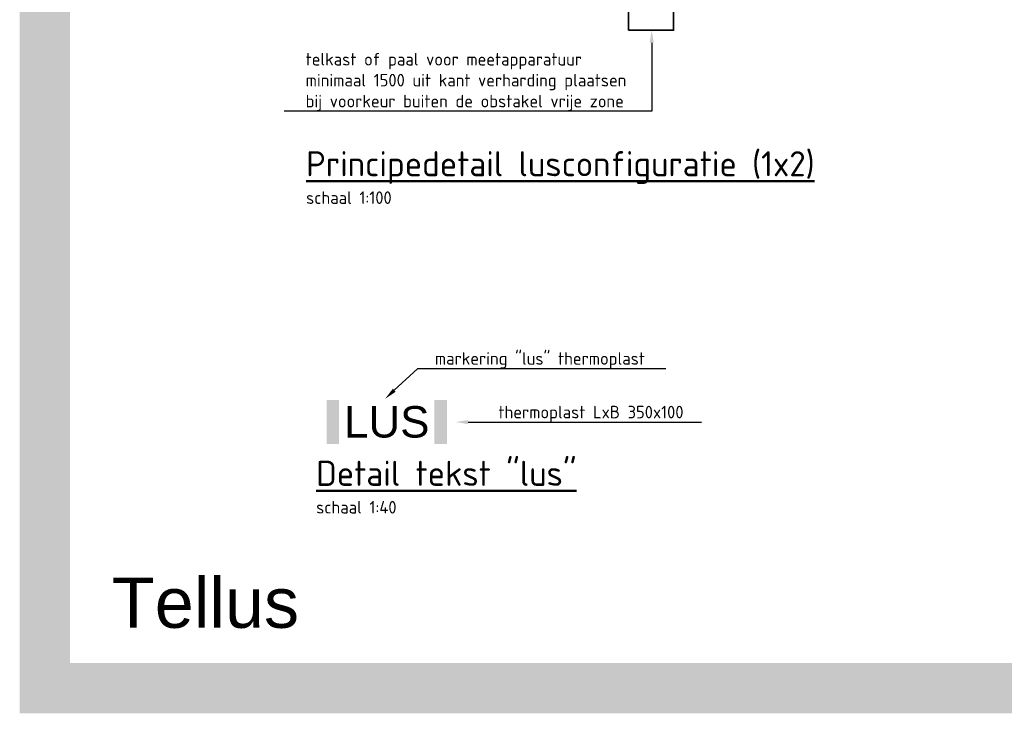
# Model space of a CAD drawing. Header units: metres. Extents: x -699 to 2316, y -1199 to 781.
# Tile 173 of 256: x -53 to -33, y -73 to -59. Entities that reach past the tile are written whole.
import ezdxf
from ezdxf import colors
from ezdxf.entities.mleader import LeaderData, LeaderLine
from ezdxf.math import Vec2, Vec3

# ---------------------------------------------------------------- set-up
doc = ezdxf.new("R2010")
doc.units = ezdxf.units.M
for name, color, linetype, lineweight in [('N-WE-KL-MANTELBUIS-G', 7, 'Continuous', 35), ('N-WE-KL-TELPUNT_TELKAST-G', 100, 'Continuous', 35), ('N-WE-VH-VERHARDING_BETONSTRAATSTEEN-A', 252, 'Continuous', 18), ('N-WE-VW-MARKERING_SYMBOOL-G', 7, 'Continuous', 35), ('X-XX-AL-T25', 7, 'Continuous', 25), ('X-XX-AL-T50', 130, 'Continuous', 50)]:
    doc.layers.add(name, color=color, linetype=linetype, lineweight=lineweight)
doc.layers.add('X-XX-AL-TEKENBLAD_VIEWPORT-G', color=7, linetype='Continuous', lineweight=18, plot=False)
doc.styles.add('ariel', font='arial.ttf')
doc.styles.add('NLCS-ISO', font='NLCS-ISO.ttf')
doc.styles.add('NLCS-ISO-M100-T25', font='NLCS-ISO.ttf', dxfattribs={"height": 0.25})

# ---------------------------------------------------------------- blocks, each defined once
blk = doc.blocks.new('tellus')
at = {"layer": 'N-WE-KL-MANTELBUIS-G', "color": 3, "const_width": 1}
blk.add_lwpolyline([(0, 26.443), (38.206, 26.443), (38.206, 0), (0, 0)], close=True, dxfattribs=at)
at = {"layer": 'N-WE-KL-TELPUNT_TELKAST-G'}
blk.add_lwpolyline([(11.619, 13.095), (12.519, 13.095), (12.519, 13.595), (11.619, 13.595)], close=True, dxfattribs=at)
at = {"layer": 'N-WE-VW-MARKERING_SYMBOOL-G', "const_width": 0.25}
for points in [[(5.735, 5.734), (5.735, 4.858)], [(7.881, 5.734), (7.881, 4.858)]]:
    blk.add_lwpolyline(points, dxfattribs=at)
at = {"layer": 'N-WE-VW-MARKERING_SYMBOOL-G', "insert": (6.808, 5.296), "char_height": 0.625, "attachment_point": 5, "rotation": 360, "style": 'ariel'}
blk.add_mtext('LUS', dxfattribs=at)
at = {"layer": 'X-XX-AL-T25', "style": 'NLCS-ISO'}
for s, p in [('schaal 1:100', (5.202, 9.637)), ('schaal 1:40', (5.402, 3.476))]:
    blk.add_text(s, height=0.25, dxfattribs=at).set_placement(p)
at = {"layer": 'X-XX-AL-T50', "style": 'NLCS-ISO'}
for s, p in [('%%UPrincipedetail lusconfiguratie (1x2)', (5.202, 10.187)), ('%%UDetail tekst "lus"', (5.402, 4.026))]:
    blk.add_text(s, height=0.5, dxfattribs=at).set_placement(p)
at = {"layer": 'X-XX-AL-TEKENBLAD_VIEWPORT-G', "color": 3, "style": 'ariel'}
blk.add_text('Tellus', height=1, dxfattribs=at).set_placement((1.336, 1.201))
at = {"layer": 'X-XX-AL-T25'}
ml = blk.add_multileader_mtext('Standard', dxfattribs=at)
ml.set_content('telkast of paal voor meetapparatuur\\Pminimaal 1500 uit kant verharding plaatsen\\Pbij voorkeur buiten de obstakel vrije zone', color=256, style='NLCS-ISO-M100-T25')
ml.set_leader_properties(color=256, linetype='ByLayer', lineweight=-1)
ml.build(insert=Vec2(0, 0))
ml.multileader.update_dxf_attribs({"text_left_attachment_type": 5, "text_right_attachment_type": 5, "dogleg_length": 0.25, "arrow_head_size": 0.25})
ctx = ml.context
ctx.base_point, ctx.char_height, ctx.arrow_head_size, ctx.landing_gap_size, ctx.plane_origin = Vec3(5.103, 11.483), 0.25, 0.25, 0.09, Vec3(-29.108, 74.951)
ctx.left_attachment, ctx.right_attachment = 5, 5
notes = []
notes.append((ctx, [(0, (1, 1, 0), (12.083, 11.483), (-1, 0), 0.25, [(0, [(12.083, 13.095)], 0, [])])]))
ctx.mtext.insert, ctx.mtext.flow_direction = Vec3(5.193, 12.642), 5
ml = blk.add_multileader_mtext('Standard', dxfattribs=at)
ml.set_content('markering "lus" thermoplast', color=256, style='NLCS-ISO-M100-T25')
ml.set_leader_properties(color=256, linetype='ByLayer', lineweight=-1)
ml.build(insert=Vec2(0, 0))
ml.multileader.update_dxf_attribs({"text_left_attachment_type": 5, "text_right_attachment_type": 5, "dogleg_length": 0.25, "arrow_head_size": 0.25})
ctx = ml.context
ctx.base_point, ctx.char_height, ctx.arrow_head_size, ctx.landing_gap_size, ctx.plane_origin = Vec3(7.676, 6.362), 0.25, 0.25, 0.09, Vec3(-37.002, 64.637)
ctx.left_attachment, ctx.right_attachment = 5, 5
notes.append((ctx, [(0, (1, 1, 0), (7.426, 6.362), (1, 0), 0.25, [(0, [(6.774, 5.758)], 0, [])])]))
ctx.mtext.insert, ctx.mtext.flow_direction = Vec3(7.766, 6.687), 5
ml = blk.add_multileader_mtext('Standard', dxfattribs=at)
ml.set_content('thermoplast LxB 350x100', color=256, style='NLCS-ISO-M100-T25')
ml.set_leader_properties(color=256, linetype='ByLayer', lineweight=-1)
ml.build(insert=Vec2(0, 0))
ml.multileader.update_dxf_attribs({"text_left_attachment_type": 5, "text_right_attachment_type": 5, "dogleg_length": 0.25, "arrow_head_size": 0.25})
ctx = ml.context
ctx.base_point, ctx.char_height, ctx.arrow_head_size, ctx.landing_gap_size, ctx.plane_origin = Vec3(8.941, 5.295), 0.25, 0.25, 0.09, Vec3(49.881, 68.763)
ctx.left_attachment, ctx.right_attachment = 5, 5
notes.append((ctx, [(0, (1, 1, 0), (8.691, 5.295), (1, 0), 0.25, [(0, [(8.178, 5.295)], 0, [])])]))
ctx.mtext.insert, ctx.mtext.flow_direction = Vec3(9.031, 5.62), 5
for ctx, leaders in notes:
    for number, flags, end, landing, length, lines in leaders:
        leader = LeaderData()
        leader.index, (leader.has_last_leader_line, leader.has_dogleg_vector, leader.attachment_direction) = number, flags
        leader.last_leader_point, leader.dogleg_vector, leader.dogleg_length = Vec3(end), Vec3(landing), length
        for number, points, colour, breaks in lines:
            line = LeaderLine()
            line.index, line.vertices, line.color, line.breaks = number, Vec3.list(points), colors.encode_raw_color(colour), breaks
            leader.lines.append(line)
        ctx.leaders.append(leader)

msp = doc.modelspace()

# ---------------------------------------------------------------- block references
at = {"layer": 'N-WE-VH-VERHARDING_BETONSTRAATSTEEN-A'}
msp.add_blockref('tellus', (-52.0171, -72.2941), dxfattribs=at)

doc.saveas('drawing.dxf')
